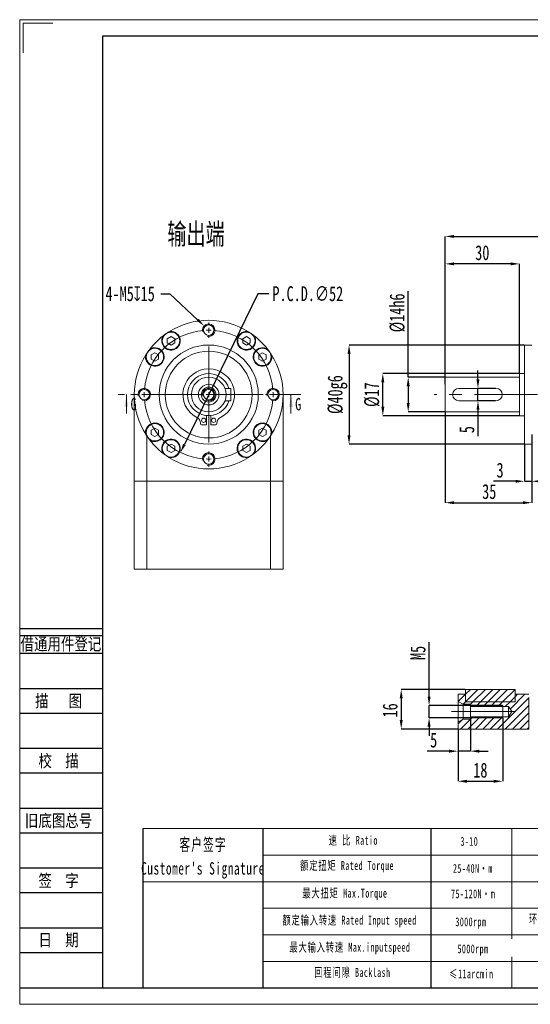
# Model space of a CAD drawing. Header units: millimetres. Extents: x 0 to 283, y 0 to 199.
# Tile 1 of 4: x 0 to 103, y 0 to 199. Entities that reach past the tile are written whole.
import ezdxf
from ezdxf.enums import TextEntityAlignment as Align

# ---------------------------------------------------------------- set-up
doc = ezdxf.new("R2010")
doc.units = ezdxf.units.MM
for name, pattern in [('CENTER2', [28.575, 19.05, -3.175, 3.175, -3.175]), ('CENTERX2', [20.32, 12.7, -2.54, 2.54, -2.54]), ('PHANTOM', [12.7, 6.35, -1.27, 1.27, -1.27, 1.27, -1.27])]:
    doc.linetypes.add(name, pattern=pattern)
for name, color, linetype in [('2细线层', 4, 'Continuous'), ('3中心线层', 1, 'CENTER2'), ('6文字层', 3, 'Continuous'), ('7标注层', 4, 'Continuous')]:
    doc.layers.add(name, color=color, linetype=linetype)
for name, color, linetype, lineweight in [('SLD-0', 7, 'Continuous', 18), ('图框_外框线', 7, 'Continuous', 18), ('尺寸线层', 3, 'Continuous', 18)]:
    doc.layers.add(name, color=color, linetype=linetype, lineweight=lineweight)
doc.styles.add('SLDTEXTSTYLE0', font='txt', dxfattribs={"width": 0.7})
doc.styles.add('SLDTEXTSTYLE2', font='txt', dxfattribs={"width": 0.7})
doc.styles.add('宋体', font='txt', dxfattribs={"width": 0.8})
doc.styles.add('标准', font='txt', dxfattribs={"width": 0.667})
doc.dimstyles.new('SLDDIMSTYLE0', dxfattribs={"dimtxt": 3, "dimasz": 1.8, "dimexe": 0, "dimexo": 0.0625, "dimgap": 0.75, "dimtad": 0, "dimtih": 1, "dimtoh": 1, "dimlfac": 2, "dimrnd": 1e-09, "dimzin": 12, "dimdsep": 46, "dimtxsty": 'SLDTEXTSTYLE2', "dimsah": 1, "dimcen": 0, "dimadec": 0, "dimazin": 3, "dimtfac": 1, "dimtmove": 0, "dimatfit": 3, "dimfxl": 1, "dimfrac": 2, "dimtolj": 1, "dimtzin": 12, "dimarcsym": 0})
doc.dimstyles.new('SLDDIMSTYLE1', dxfattribs={"dimtxt": 3, "dimasz": 1.8, "dimexe": 0, "dimexo": 0.0625, "dimgap": 0.75, "dimtad": 0, "dimtih": 1, "dimtoh": 1, "dimlfac": 2, "dimrnd": 1e-09, "dimzin": 12, "dimdsep": 46, "dimtxsty": 'SLDTEXTSTYLE2', "dimsah": 1, "dimcen": 0, "dimadec": 0, "dimazin": 3, "dimtfac": 1, "dimtofl": 0, "dimtmove": 0, "dimatfit": 3, "dimfxl": 1, "dimfrac": 2, "dimtolj": 1, "dimtzin": 12, "dimarcsym": 0})
doc.dimstyles.new('SLDDIMSTYLE2', dxfattribs={"dimtxt": 3, "dimasz": 1.8, "dimexe": 0, "dimexo": 0.0625, "dimgap": 0.75, "dimtad": 1, "dimlfac": 2, "dimrnd": 1e-09, "dimzin": 12, "dimdsep": 46, "dimtxsty": 'SLDTEXTSTYLE2', "dimsah": 1, "dimcen": 0.09, "dimadec": 0, "dimazin": 3, "dimtfac": 1, "dimtofl": 0, "dimtmove": 0, "dimatfit": 3, "dimfxl": 1, "dimfrac": 2, "dimtolj": 1, "dimarcsym": 0})
doc.dimstyles.new('SLDDIMSTYLE3', dxfattribs={"dimtxt": 3, "dimasz": 1.8, "dimexe": 0, "dimexo": 0.0625, "dimgap": 0.75, "dimtad": 1, "dimlfac": 2, "dimrnd": 1e-09, "dimzin": 12, "dimdsep": 46, "dimtxsty": 'SLDTEXTSTYLE2', "dimcen": 0.09, "dimdle": 3.6, "dimadec": 0, "dimazin": 3, "dimtfac": 1, "dimtofl": 0, "dimtmove": 0, "dimatfit": 3, "dimfxl": 1, "dimfrac": 2, "dimtolj": 1, "dimarcsym": 0})
doc.dimstyles.new('SLDDIMSTYLE5', dxfattribs={"dimtxt": 3, "dimasz": 1.8, "dimexe": 0, "dimexo": 0.0625, "dimgap": 0.75, "dimtad": 1, "dimlfac": 2, "dimrnd": 1e-09, "dimzin": 12, "dimdsep": 46, "dimtxsty": 'SLDTEXTSTYLE2', "dimsah": 1, "dimcen": 0.09, "dimadec": 0, "dimazin": 3, "dimtfac": 1, "dimtmove": 0, "dimatfit": 0, "dimfxl": 1, "dimfrac": 2, "dimtolj": 1, "dimtzin": 12, "dimarcsym": 0})
doc.dimstyles.new('SLDDIMSTYLE7', dxfattribs={"dimtxt": 3, "dimasz": 1.8, "dimexe": 0, "dimexo": 0.0625, "dimgap": 0.75, "dimtad": 1, "dimlfac": 2, "dimrnd": 1e-09, "dimzin": 12, "dimdsep": 46, "dimtxsty": 'SLDTEXTSTYLE2', "dimsah": 1, "dimcen": 0.09, "dimadec": 0, "dimazin": 3, "dimtfac": 1, "dimtofl": 0, "dimtmove": 0, "dimatfit": 3, "dimfxl": 1, "dimfrac": 2, "dimtolj": 1, "dimarcsym": 0})

# ---------------------------------------------------------------- blocks, each defined once
blk = doc.blocks.new('*D75')
at = {"layer": 'Defpoints', "color": 0}
for p in [(43.81, 134.74), (32.42, 111.36)]:
    blk.add_point(p, dxfattribs=at)
at = {"layer": '尺寸线层', "color": 0, "lineweight": -2}
for p, q in [((48.05, 143.42), (33.21, 112.98)), ((50.22, 143.42), (48.05, 143.42))]:
    blk.add_line(p, q, dxfattribs=at)
at = {"layer": '尺寸线层', "color": 0}
blk.add_solid([(32.94, 113.11), (33.48, 112.85), (32.42, 111.36)], dxfattribs=at)
at = {"layer": '尺寸线层', "color": 0, "insert": (50.97, 144.92), "char_height": 3, "attachment_point": 1, "style": 'SLDTEXTSTYLE2'}
blk.add_mtext('\\A1;P.C.D.∅52', dxfattribs=at)
blk = doc.blocks.new('*D76')
at = {"layer": 'Defpoints', "color": 0}
for p in [(37.21, 136.91), (39.03, 135.19)]:
    blk.add_point(p, dxfattribs=at)
at = {"layer": '尺寸线层', "color": 0, "lineweight": -2}
for p, q in [((28.47, 143.42), (30.27, 143.42)), ((30.27, 143.42), (35.89, 138.14))]:
    blk.add_line(p, q, dxfattribs=at)
at = {"layer": '尺寸线层', "color": 0}
blk.add_solid([(35.69, 137.92), (36.1, 138.36), (37.21, 136.91)], dxfattribs=at)
at = {"layer": '尺寸线层', "color": 0, "insert": (17.3, 144.92), "char_height": 3, "attachment_point": 1, "style": 'SLDTEXTSTYLE2'}
blk.add_mtext('\\A1;4-M5{\\fGDT;x}15', dxfattribs=at)
blk = doc.blocks.new('SW_CENTERMARKSYMBOL_0')
at = {"layer": 'SLD-0', "color": 0}
for p, q in [((0, 27), (0, 27.55)), ((0, 26), (0, 26.5)), ((0, 26), (0, 25.5)), ((0, 25), (0, 24.45)), ((0, 14), (0, 22.69)), ((-14, 13), (-14.55, 13)), ((-13, 13), (-13.5, 13)), ((-13, 13), (-12.5, 13)), ((-12, 13), (-11.45, 13)), ((-1, 13), (-9.69, 13)), ((0, 13), (-0.5, 13)), ((0, 13), (0, 13.5)), ((0, 13), (0, 12.5)), ((0, 13), (0.5, 13)), ((0, 12), (0, 3.31)), ((1, 13), (9.69, 13)), ((12, 13), (11.45, 13)), ((13, 13), (12.5, 13)), ((13, 13), (13.5, 13)), ((14, 13), (14.55, 13)), ((0, 1), (0, 1.55)), ((0, 0), (0, 0.5)), ((0, 0), (0, -0.5)), ((0, -1), (0, -1.55))]:
    blk.add_line(p, q, dxfattribs=at)
for start, end in [(94.4074, 175.5926), (90, 92.2037), (87.7963, 90), (4.4074, 85.5926), (177.7963, 180), (180, 182.2037), (184.4074, 265.5926), (274.4074, 355.5926), (0, 2.2037), (357.7963, 0), (267.7963, 270), (270, 272.2037)]:
    blk.add_arc((0, 13), 13, start, end, dxfattribs=at)
blk = doc.blocks.new('*D77')
at = {"layer": 'Defpoints', "color": 0}
for p in [(85.81, 126.55), (78.36, 119.55), (85.81, 119.55)]:
    blk.add_point(p, dxfattribs=at)
at = {"layer": '尺寸线层', "color": 0, "lineweight": -2}
for p, q in [((78.36, 126.55), (78.36, 143.92)), ((85.75, 126.55), (78.36, 126.55)), ((78.36, 124.75), (78.36, 121.35)), ((85.75, 119.55), (78.36, 119.55))]:
    blk.add_line(p, q, dxfattribs=at)
at = {"layer": '尺寸线层', "color": 0}
for points in [[(78.66, 124.75), (78.06, 124.75), (78.36, 126.55)], [(78.06, 121.35), (78.66, 121.35), (78.36, 119.55)]]:
    blk.add_solid(points, dxfattribs=at)
at = {"layer": '尺寸线层', "color": 0, "insert": (74.61, 139.54), "char_height": 3, "attachment_point": 2, "rotation": 90, "style": 'SLDTEXTSTYLE2'}
blk.add_mtext('\\A1;%%c14h6', dxfattribs=at)
blk = doc.blocks.new('*D78')
at = {"layer": 'Defpoints', "color": 0}
for p in [(73.24, 127.3), (100.81, 127.3), (100.81, 118.8)]:
    blk.add_point(p, dxfattribs=at)
at = {"layer": '尺寸线层', "color": 0, "lineweight": -2}
for p, q in [((100.75, 127.3), (73.24, 127.3)), ((73.24, 120.6), (73.24, 125.5)), ((100.75, 118.8), (73.24, 118.8))]:
    blk.add_line(p, q, dxfattribs=at)
at = {"layer": '尺寸线层', "color": 0}
for points in [[(73.54, 125.5), (72.94, 125.5), (73.24, 127.3)], [(72.94, 120.6), (73.54, 120.6), (73.24, 118.8)]]:
    blk.add_solid(points, dxfattribs=at)
at = {"layer": '尺寸线层', "color": 0, "insert": (69.49, 123.05), "char_height": 3, "attachment_point": 2, "rotation": 90, "style": 'SLDTEXTSTYLE2'}
blk.add_mtext('\\A1;%%c17', dxfattribs=at)
blk = doc.blocks.new('*D79')
at = {"layer": 'Defpoints', "color": 0}
for p in [(85.81, 149.44), (100.81, 127.3), (85.81, 125.13)]:
    blk.add_point(p, dxfattribs=at)
at = {"layer": '尺寸线层', "color": 0, "lineweight": -2}
for p, q in [((85.81, 125.19), (85.81, 149.44)), ((99.01, 149.44), (87.61, 149.44)), ((100.81, 127.36), (100.81, 149.44))]:
    blk.add_line(p, q, dxfattribs=at)
at = {"layer": '尺寸线层', "color": 0}
for points in [[(87.61, 149.74), (87.61, 149.14), (85.81, 149.44)], [(99.01, 149.14), (99.01, 149.74), (100.81, 149.44)]]:
    blk.add_solid(points, dxfattribs=at)
at = {"layer": '尺寸线层', "color": 0, "insert": (93.31, 153.19), "char_height": 3, "attachment_point": 2, "style": 'SLDTEXTSTYLE2'}
blk.add_mtext('\\A1;30', dxfattribs=at)
blk = doc.blocks.new('*D80')
at = {"layer": 'Defpoints', "color": 0}
for p in [(160.06, 154.98), (85.81, 126.55), (160.06, 111.01)]:
    blk.add_point(p, dxfattribs=at)
at = {"layer": '尺寸线层', "color": 0, "lineweight": -2}
for p, q in [((85.81, 126.61), (85.81, 154.98)), ((87.61, 154.98), (158.26, 154.98)), ((160.06, 111.07), (160.06, 154.98))]:
    blk.add_line(p, q, dxfattribs=at)
at = {"layer": '尺寸线层', "color": 0}
for points in [[(87.61, 155.28), (87.61, 154.68), (85.81, 154.98)], [(158.26, 154.68), (158.26, 155.28), (160.06, 154.98)]]:
    blk.add_solid(points, dxfattribs=at)
at = {"layer": '尺寸线层', "color": 0, "insert": (122.86, 158.73), "char_height": 3, "attachment_point": 2, "style": 'SLDTEXTSTYLE2'}
blk.add_mtext('\\A1;148.5', dxfattribs=at)
blk = doc.blocks.new('*D90')
at = {"layer": 'Defpoints', "color": 0}
for p in [(92.43, 124.3), (96.06, 124.3), (96.06, 121.8)]:
    blk.add_point(p, dxfattribs=at)
at = {"layer": '尺寸线层', "color": 0, "lineweight": -2}
for p, q in [((92.43, 126.1), (92.43, 127.9)), ((96, 124.3), (92.43, 124.3)), ((92.43, 121.8), (92.43, 124.3)), ((96, 121.8), (92.43, 121.8)), ((92.43, 120), (92.43, 114.66))]:
    blk.add_line(p, q, dxfattribs=at)
at = {"layer": '尺寸线层', "color": 0}
for points in [[(92.13, 126.1), (92.73, 126.1), (92.43, 124.3)], [(92.73, 120), (92.13, 120), (92.43, 121.8)]]:
    blk.add_solid(points, dxfattribs=at)
at = {"layer": '尺寸线层', "color": 0, "insert": (88.68, 115.98), "char_height": 3, "attachment_point": 2, "rotation": 90, "style": 'SLDTEXTSTYLE2'}
blk.add_mtext('\\A1;5', dxfattribs=at)
blk = doc.blocks.new('*D91')
at = {"layer": 'Defpoints', "color": 0}
for p in [(85.81, 119.55), (103.31, 115.04), (103.31, 101.24)]:
    blk.add_point(p, dxfattribs=at)
at = {"layer": '尺寸线层', "color": 0, "lineweight": -2}
for p, q in [((85.81, 119.49), (85.81, 101.24)), ((103.31, 114.98), (103.31, 101.24)), ((87.61, 101.24), (101.51, 101.24))]:
    blk.add_line(p, q, dxfattribs=at)
at = {"layer": '尺寸线层', "color": 0}
for points in [[(87.61, 101.54), (87.61, 100.94), (85.81, 101.24)], [(101.51, 100.94), (101.51, 101.54), (103.31, 101.24)]]:
    blk.add_solid(points, dxfattribs=at)
at = {"layer": '尺寸线层', "color": 0, "insert": (94.71, 104.99), "char_height": 3, "attachment_point": 2, "style": 'SLDTEXTSTYLE2'}
blk.add_mtext('\\A1;35', dxfattribs=at)
blk = doc.blocks.new('*D92')
at = {"layer": 'Defpoints', "color": 0}
for p in [(103.31, 115.04), (101.81, 113.05), (103.31, 105.56)]:
    blk.add_point(p, dxfattribs=at)
at = {"layer": '尺寸线层', "color": 0, "lineweight": -2}
for p, q in [((103.31, 114.98), (103.31, 105.56)), ((101.81, 112.99), (101.81, 105.56)), ((100.01, 105.56), (95.58, 105.56)), ((101.81, 105.56), (103.31, 105.56)), ((105.11, 105.56), (106.91, 105.56))]:
    blk.add_line(p, q, dxfattribs=at)
at = {"layer": '尺寸线层', "color": 0}
for points in [[(100.01, 105.26), (100.01, 105.86), (101.81, 105.56)], [(105.11, 105.86), (105.11, 105.26), (103.31, 105.56)]]:
    blk.add_solid(points, dxfattribs=at)
at = {"layer": '尺寸线层', "color": 0, "insert": (96.89, 109.31), "char_height": 3, "attachment_point": 2, "style": 'SLDTEXTSTYLE2'}
blk.add_mtext('\\A1;3', dxfattribs=at)
blk = doc.blocks.new('*D95')
at = {"layer": 'Defpoints', "color": 0}
for p in [(101.81, 133.05), (66.43, 113.05), (101.81, 113.05)]:
    blk.add_point(p, dxfattribs=at)
at = {"layer": '尺寸线层', "color": 0, "lineweight": -2}
for p, q in [((101.75, 133.05), (66.43, 133.05)), ((66.43, 131.25), (66.43, 114.85)), ((101.75, 113.05), (66.43, 113.05))]:
    blk.add_line(p, q, dxfattribs=at)
at = {"layer": '尺寸线层', "color": 0}
for points in [[(66.73, 131.25), (66.13, 131.25), (66.43, 133.05)], [(66.13, 114.85), (66.73, 114.85), (66.43, 113.05)]]:
    blk.add_solid(points, dxfattribs=at)
at = {"layer": '尺寸线层', "color": 0, "insert": (62.11, 123.05), "char_height": 3, "attachment_point": 2, "rotation": 90, "style": 'SLDTEXTSTYLE2'}
blk.add_mtext('\\A1;%%c40g6', dxfattribs=at)
blk = doc.blocks.new('SW_HATCH_0')
at = {"color": 0, "linetype": 'Continuous', "lineweight": 0}
for p, q in [((0, 0), (-0.01, -0.01)), ((2.5, 1), (1.49, 0)), ((3.99, 1), (1.49, -1.5)), ((5.49, 1), (2.99, -1.5)), ((6.99, 1), (4.49, -1.5)), ((8.48, 1), (5.98, -1.5)), ((9.98, 1), (7.48, -1.5)), ((11.48, 1), (8.98, -1.5)), ((13.47, 0), (10.5, -2.97)), ((11.97, 0), (11.49, -0.48)), ((1.49, 0), (0.04, -1.45)), ((1.49, -1.5), (0.99, -2)), ((2.99, -1.5), (2.49, -2)), ((4.49, -1.5), (3.54, -2.45)), ((5.98, -1.5), (5.03, -2.45)), ((7.48, -1.5), (6.53, -2.45)), ((14.23, -0.73), (7.97, -7)), ((8.98, -1.5), (8.03, -2.45)), ((10.47, -1.5), (9.52, -2.45)), ((11.49, -0.48), (10.47, -1.5)), ((14.23, -2.23), (9.46, -7)), ((14.23, -3.73), (10.96, -7)), ((0.98, -5.01), (-0.01, -5.99)), ((2.48, -5), (0.48, -7)), ((4.43, -4.55), (1.98, -7)), ((2.93, -4.55), (2.49, -4.99)), ((5.93, -4.55), (3.48, -7)), ((7.42, -4.55), (4.97, -7)), ((8.92, -4.55), (6.47, -7)), ((14.23, -5.22), (12.46, -7)), ((14.23, -6.72), (13.95, -7))]:
    blk.add_line(p, q, dxfattribs=at)
blk = doc.blocks.new('*D104')
at = {"layer": 'Defpoints', "color": 0}
for p in [(89.92, 63.56), (76.95, 55.56), (88.42, 55.56)]:
    blk.add_point(p, dxfattribs=at)
at = {"layer": '尺寸线层', "color": 0, "lineweight": -2}
for p, q in [((89.86, 63.56), (76.95, 63.56)), ((76.95, 61.76), (76.95, 57.36)), ((88.36, 55.56), (76.95, 55.56))]:
    blk.add_line(p, q, dxfattribs=at)
at = {"layer": '尺寸线层', "color": 0}
for points in [[(77.25, 61.76), (76.65, 61.76), (76.95, 63.56)], [(76.65, 57.36), (77.25, 57.36), (76.95, 55.56)]]:
    blk.add_solid(points, dxfattribs=at)
at = {"layer": '尺寸线层', "color": 0, "insert": (73.2, 59.32), "char_height": 3, "attachment_point": 2, "rotation": 90, "style": 'SLDTEXTSTYLE2'}
blk.add_mtext('\\A1;16', dxfattribs=at)
blk = doc.blocks.new('*D105')
at = {"layer": 'Defpoints', "color": 0}
for p in [(90.92, 57.56), (88.42, 55.56), (88.42, 51.09)]:
    blk.add_point(p, dxfattribs=at)
at = {"layer": '尺寸线层', "color": 0, "lineweight": -2}
for p, q in [((90.92, 57.5), (90.92, 51.09)), ((88.42, 55.5), (88.42, 51.09)), ((86.62, 51.09), (82.19, 51.09)), ((90.92, 51.09), (88.42, 51.09)), ((92.72, 51.09), (94.52, 51.09))]:
    blk.add_line(p, q, dxfattribs=at)
at = {"layer": '尺寸线层', "color": 0}
for points in [[(86.62, 50.79), (86.62, 51.39), (88.42, 51.09)], [(92.72, 51.39), (92.72, 50.79), (90.92, 51.09)]]:
    blk.add_solid(points, dxfattribs=at)
at = {"layer": '尺寸线层', "color": 0, "insert": (83.5, 54.84), "char_height": 3, "attachment_point": 2, "style": 'SLDTEXTSTYLE2'}
blk.add_mtext('\\A1;5', dxfattribs=at)
blk = doc.blocks.new('*D106')
at = {"layer": 'Defpoints', "color": 0}
for p in [(82.57, 60.31), (97.42, 60.31), (97.42, 57.81)]:
    blk.add_point(p, dxfattribs=at)
at = {"layer": '尺寸线层', "color": 0, "lineweight": -2}
for p, q in [((82.57, 62.11), (82.57, 73.06)), ((97.36, 60.31), (82.57, 60.31)), ((82.57, 57.81), (82.57, 60.31)), ((97.36, 57.81), (82.57, 57.81)), ((82.57, 56.01), (82.57, 54.21))]:
    blk.add_line(p, q, dxfattribs=at)
at = {"layer": '尺寸线层', "color": 0}
for points in [[(82.27, 62.11), (82.87, 62.11), (82.57, 60.31)], [(82.87, 56.01), (82.27, 56.01), (82.57, 57.81)]]:
    blk.add_solid(points, dxfattribs=at)
at = {"layer": '尺寸线层', "color": 0, "insert": (78.82, 70.92), "char_height": 3, "attachment_point": 2, "rotation": 90, "style": 'SLDTEXTSTYLE2'}
blk.add_mtext('\\A1;M5', dxfattribs=at)
blk = doc.blocks.new('*D107')
at = {"layer": 'Defpoints', "color": 0}
for p in [(97.42, 57.81), (88.42, 55.56), (97.42, 45.01)]:
    blk.add_point(p, dxfattribs=at)
at = {"layer": '尺寸线层', "color": 0, "lineweight": -2}
for p, q in [((97.42, 57.75), (97.42, 45.01)), ((88.42, 55.5), (88.42, 45.01)), ((90.22, 45.01), (95.62, 45.01))]:
    blk.add_line(p, q, dxfattribs=at)
at = {"layer": '尺寸线层', "color": 0}
for points in [[(90.22, 45.31), (90.22, 44.71), (88.42, 45.01)], [(95.62, 44.71), (95.62, 45.31), (97.42, 45.01)]]:
    blk.add_solid(points, dxfattribs=at)
at = {"layer": '尺寸线层', "color": 0, "insert": (92.92, 48.76), "char_height": 3, "attachment_point": 2, "style": 'SLDTEXTSTYLE2'}
blk.add_mtext('\\A1;18', dxfattribs=at)

msp = doc.modelspace()

# ---------------------------------------------------------------- linework, layer by layer
at = {"color": 7, "linetype": 'Continuous', "lineweight": 15}
for p, q in [((29.773919, 134.333735), (30.518701, 134.763735)), ((29.773919, 133.473735), (29.773919, 134.333735)), ((30.518701, 133.043735), (29.773919, 133.473735)), ((30.518701, 134.763735), (31.263483, 134.333735)), ((31.263483, 133.473735), (30.518701, 133.043735)), ((31.263483, 134.333735), (31.263483, 133.473735)), ((45.718477, 134.763735), (44.973695, 134.333735)), ((44.973695, 134.333735), (44.973695, 133.473735)), ((44.973695, 133.473735), (45.718477, 133.043735)), ((46.463259, 134.333735), (45.718477, 134.763735)), ((45.718477, 133.043735), (46.463259, 133.473735)), ((46.463259, 133.473735), (46.463259, 134.333735)), ((26.520042, 131.079858), (27.264824, 131.509858)), ((27.264824, 131.509858), (28.009606, 131.079858)), ((48.972353, 131.509858), (48.227572, 131.079858)), ((49.717135, 131.079858), (48.972353, 131.509858)), ((103.313437, 133.049971), (101.813437, 133.049971)), ((101.813437, 123.049971), (101.813437, 133.049971)), ((26.520042, 130.219858), (26.520042, 131.079858)), ((27.264824, 129.789858), (26.520042, 130.219858)), ((28.009606, 130.219858), (27.264824, 129.789858)), ((28.009606, 131.079858), (28.009606, 130.219858)), ((48.227572, 131.079858), (48.227572, 130.219858)), ((48.227572, 130.219858), (48.972353, 129.789858)), ((48.972353, 129.789858), (49.717135, 130.219858)), ((49.717135, 130.219858), (49.717135, 131.079858)), ((101.813437, 127.299971), (100.813437, 127.299971)), ((100.813437, 123.049971), (100.813437, 127.299971)), ((100.813437, 126.549971), (85.813437, 126.549971)), ((85.813437, 123.049971), (85.813437, 126.549971)), ((42.618589, 124.299971), (41.387763, 124.299971)), ((42.618589, 124.299971), (42.618589, 121.799971)), ((96.063437, 124.299971), (88.563437, 124.299971)), ((23.118589, 105.549971), (23.118589, 123.049971)), ((42.618589, 121.799971), (41.387763, 121.799971)), ((53.118589, 123.049971), (53.118589, 105.549971)), ((85.813437, 119.549971), (85.813437, 123.049971)), ((88.563437, 121.799971), (96.063437, 121.799971)), ((100.813437, 118.799971), (100.813437, 123.049971)), ((101.813437, 113.049971), (101.813437, 123.049971)), ((85.813437, 119.549971), (100.813437, 119.549971)), ((36.443589, 117.301329), (36.443589, 117.171274)), ((37.693589, 116.921274), (37.693589, 118.821274)), ((38.543589, 118.821274), (38.543589, 116.921274)), ((39.793589, 117.171274), (39.793589, 117.301329)), ((100.813437, 118.799971), (101.813437, 118.799971)), ((27.264824, 116.310083), (26.520042, 115.880083)), ((26.520042, 115.880083), (26.520042, 115.020083)), ((28.009606, 115.880083), (27.264824, 116.310083)), ((28.009606, 115.020083), (28.009606, 115.880083)), ((36.693589, 116.921274), (37.693589, 116.921274)), ((38.543589, 116.921274), (39.543589, 116.921274)), ((48.227572, 115.880083), (48.972353, 116.310083)), ((48.227572, 115.020083), (48.227572, 115.880083)), ((48.972353, 116.310083), (49.717135, 115.880083)), ((49.717135, 115.880083), (49.717135, 115.020083)), ((25.618589, 114.758409), (25.618589, 105.549971)), ((26.520042, 115.020083), (27.264824, 114.590083)), ((27.264824, 114.590083), (28.009606, 115.020083)), ((48.972353, 114.590083), (48.227572, 115.020083)), ((49.717135, 115.020083), (48.972353, 114.590083)), ((50.618589, 105.549971), (50.618589, 114.758409)), ((30.518701, 113.056206), (29.773919, 112.626206)), ((29.773919, 112.626206), (29.773919, 111.766206)), ((29.773919, 111.766206), (30.518701, 111.336206)), ((31.263483, 112.626206), (30.518701, 113.056206)), ((30.518701, 111.336206), (31.263483, 111.766206)), ((31.263483, 111.766206), (31.263483, 112.626206)), ((44.973695, 112.626206), (45.718477, 113.056206)), ((44.973695, 111.766206), (44.973695, 112.626206)), ((45.718477, 111.336206), (44.973695, 111.766206)), ((45.718477, 113.056206), (46.463259, 112.626206)), ((46.463259, 111.766206), (45.718477, 111.336206)), ((46.463259, 112.626206), (46.463259, 111.766206)), ((101.813437, 113.049971), (103.313437, 113.049971)), ((23.337812, 105.549971), (23.118589, 105.549971)), ((23.118589, 87.799971), (23.118589, 105.549971)), ((23.337812, 105.549971), (25.399365, 105.549971)), ((25.618589, 105.549971), (25.399365, 105.549971)), ((50.618589, 105.549971), (25.618589, 105.549971)), ((25.658653, 105.549971), (25.658653, 87.799971)), ((25.658653, 105.549971), (50.578525, 105.549971)), ((50.578525, 87.799971), (50.578525, 105.549971)), ((50.837812, 105.549971), (50.618589, 105.549971)), ((50.837812, 105.549971), (52.899365, 105.549971)), ((53.118589, 105.549971), (52.899365, 105.549971)), ((53.118589, 105.549971), (53.118589, 87.799971)), ((23.118589, 87.799971), (25.658653, 87.799971)), ((25.658653, 87.799971), (50.578525, 87.799971)), ((50.578525, 87.799971), (53.118589, 87.799971)), ((89.923278, 62.56274), (88.423278, 62.56274)), ((88.423278, 61.14009), (88.423278, 62.56274)), ((89.923278, 63.562739), (89.923278, 61.06274)), ((89.923278, 63.562739), (99.923278, 63.562739)), ((89.923278, 61.06274), (89.923278, 62.56274)), ((99.923278, 61.06274), (99.923278, 63.562739)), ((102.662683, 62.56274), (99.923278, 62.56274)), ((99.923278, 62.56274), (99.923278, 61.06274)), ((88.423278, 61.14009), (89.423277, 60.562739)), ((88.423278, 56.985389), (88.423278, 61.14009)), ((89.423277, 60.562739), (90.923276, 60.562739)), ((89.423277, 57.562739), (89.423277, 60.562739)), ((89.923278, 61.06274), (99.923278, 61.06274)), ((90.923276, 60.562739), (90.923276, 60.112739)), ((90.923276, 60.112739), (98.623278, 60.112739)), ((90.923276, 60.112739), (90.923276, 58.01274)), ((98.623278, 60.112739), (99.254182, 59.062739)), ((98.623278, 60.112739), (98.623278, 58.01274)), ((90.923276, 58.01274), (90.923276, 57.562739)), ((98.623278, 58.01274), (90.923276, 58.01274)), ((99.254182, 59.062739), (98.623278, 58.01274)), ((89.423277, 57.562739), (88.423278, 56.985389)), ((88.423278, 55.562739), (88.423278, 56.985389)), ((90.923276, 57.562739), (89.423277, 57.562739)), ((88.423278, 55.562739), (102.662683, 55.562739))]:
    msp.add_line(p, q, dxfattribs=at)
at = {"color": 7, "linetype": 'Continuous', "lineweight": 0}
for p, q in [((21.518589, 119.249971), (21.518589, 123.049971)), ((54.718589, 119.249971), (54.718589, 123.049971))]:
    msp.add_line(p, q, dxfattribs=at)
at = {"color": 7, "linetype": 'PHANTOM', "lineweight": 0}
msp.add_line((102.662683, 55.562739), (102.662683, 62.56274), dxfattribs=at)
for p, q in [((49.053949, 35.4614), (49.053949, 3.339912)), ((82.959048, 35.4614), (82.959048, 3.339912))]:
    msp.add_line(p, q)
at = {"color": 7, "linetype": 'Continuous', "lineweight": 15}
for centre, radius in [((30.518701, 133.903735), 1.75), ((38.118589, 136.049971), 1.05), ((45.718477, 133.903735), 1.75), ((27.264824, 130.649858), 1.75), ((38.118589, 123.049971), 10), ((38.118589, 123.049971), 8.75), ((48.972353, 130.649858), 1.75), ((38.118589, 123.049971), 3.5), ((25.118589, 123.049971), 1.05), ((38.118589, 123.049971), 2.07735), ((38.118589, 123.049971), 1.5), ((38.118589, 123.049971), 1.05), ((51.118589, 123.049971), 1.05), ((37.118589, 117.871274), 0.425), ((39.118589, 117.871274), 0.425), ((27.264824, 115.450083), 1.75), ((48.972353, 115.450083), 1.75), ((30.518701, 112.196206), 1.75), ((45.718477, 112.196206), 1.75), ((38.118589, 110.049971), 1.05)]:
    msp.add_circle(centre, radius, dxfattribs=at)
for centre, radius, start, end in [((38.118589, 123.049971), 15, 57.73602046, 122.26397954), ((30.518701, 133.903735), 1.875, 147.44989475, 102.55010525), ((38.118589, 123.049971), 15, 125, 127.73602046), ((38.118589, 123.049971), 15, 122.26397954, 125), ((45.718477, 133.903735), 1.875, 77.44989475, 32.55010525), ((38.118589, 123.049971), 15, 55, 57.73602046), ((38.118589, 123.049971), 15, 52.26397954, 55), ((38.118589, 123.049971), 15, 127.73602046, 142.26397954), ((38.118589, 123.049971), 15, 37.73602046, 52.26397954), ((27.264824, 130.649858), 1.875, 167.44989475, 122.55010525), ((38.118589, 123.049971), 15, 145, 147.73602046), ((38.118589, 123.049971), 15, 142.26397954, 145), ((48.972353, 130.649858), 1.875, 57.44989475, 12.55010525), ((38.118589, 123.049971), 15, 35, 37.73602046), ((38.118589, 123.049971), 15, 32.26397954, 35), ((38.118589, 123.049971), 15, 147.73602046, 212.26397954), ((38.118589, 123.049971), 15, 327.73602046, 32.26397954), ((38.118589, 123.049971), 5.2, 296.96771554, 243.03228446), ((38.118589, 123.049971), 4.25, 17.10463518, 342.89536482), ((88.563437, 123.049971), 1.25, 90, 270), ((96.063437, 123.049971), 1.25, 270, 90), ((27.264824, 115.450083), 1.875, 237.44989475, 192.55010525), ((35.193589, 117.301329), 1.25, 0, 63.03228446), ((41.043589, 117.301329), 1.25, 116.96771554, 180), ((48.972353, 115.450083), 1.875, 347.44989475, 302.55010525), ((36.693589, 117.171274), 0.25, 180, 270), ((39.543589, 117.171274), 0.25, 270, 0), ((38.118589, 123.049971), 15, 212.26397954, 215), ((38.118589, 123.049971), 15, 215, 217.73602046), ((38.118589, 123.049971), 15, 217.73602046, 232.26397954), ((30.518701, 112.196206), 1.875, 257.44989475, 212.55010525), ((45.718477, 112.196206), 1.875, 327.44989475, 282.55010525), ((38.118589, 123.049971), 15, 307.73602046, 322.26397954), ((38.118589, 123.049971), 15, 322.26397954, 325), ((38.118589, 123.049971), 15, 325, 327.73602046), ((38.118589, 123.049971), 15, 232.26397954, 235), ((38.118589, 123.049971), 15, 235, 237.73602046), ((38.118589, 123.049971), 15, 237.73602046, 302.26397954), ((38.118589, 123.049971), 15, 302.26397954, 305), ((38.118589, 123.049971), 15, 305, 307.73602046)]:
    msp.add_arc(centre, radius, start, end, dxfattribs=at)
at = {"color": 7, "linetype": 'Continuous', "lineweight": 0}
for points in [[(21.518589, 123.049971), (21.118589, 120.549971), (21.918589, 120.549971)], [(54.718589, 123.049971), (54.318589, 120.549971), (55.118589, 120.549971)]]:
    msp.add_solid(points, dxfattribs=at)
at = {"layer": '2细线层'}
for p, q in [((0.086776, 75.84384), (16.727019, 75.84384)), ((0.086776, 74.422302), (16.727019, 74.422302)), ((0.086776, 70.868457), (16.727019, 70.868457)), ((0.086776, 63.760767), (16.727019, 63.760767)), ((0.086776, 58.785384), (16.727019, 58.785384)), ((0.086776, 51.677695), (16.727019, 51.677695)), ((0.086776, 46.702312), (16.727019, 46.702312)), ((0.086776, 39.594622), (16.727019, 39.594622)), ((0.086776, 34.619239), (16.727019, 34.619239)), ((0.086776, 27.511549), (16.727019, 27.511549)), ((0.086776, 22.536166), (16.727019, 22.536166)), ((0.086776, 15.428477), (16.727019, 15.428477)), ((0.086776, 10.453094), (16.727019, 10.453094)), ((0.086776, 3.345404), (16.727019, 3.345404))]:
    msp.add_line(p, q, dxfattribs=at)
at = {"layer": '3中心线层', "linetype": 'PHANTOM', "lineweight": 0}
msp.add_line((56.718589, 123.049971), (19.518589, 123.049971), dxfattribs=at)
at = {"layer": '3中心线层', "linetype": 'CENTERX2', "lineweight": 0}
msp.add_line((145.063437, 123.049971), (83.622748, 123.049971), dxfattribs=at)
at = {"layer": '7标注层', "color": 0}
msp.add_line((24.823304, 35.4614), (24.823304, 3.345404), dxfattribs=at)
at = {"layer": 'SLD-0'}
for p, q in [((90.923276, 60.312739), (97.423278, 60.312739)), ((97.423278, 57.81274), (97.423278, 60.312739)), ((90.923276, 57.81274), (97.423278, 57.81274)), ((99.295123, 35.4614), (99.295123, 3.349057))]:
    msp.add_line(p, q, dxfattribs=at)
at = {"layer": 'SLD-0', "linetype": 'CENTERX2', "lineweight": 0}
msp.add_line((87.110326, 59.062739), (101.01888, 59.062739), dxfattribs=at)
at = {"layer": 'SLD-0'}
for centre in [(38.118589, 136.049971), (25.118589, 123.049971), (38.118589, 123.049971), (51.118589, 123.049971), (38.118589, 110.049971)]:
    msp.add_arc(centre, 1.25, 255, 195, dxfattribs=at)
at = {"layer": '图框_外框线'}
for p, q in [((24.823304, 35.4614), (277.668518, 35.4614)), ((49.053949, 30.102833), (191.158153, 30.102833)), ((24.823304, 24.744267), (277.668518, 24.744267)), ((49.053949, 19.3857), (277.668518, 19.3857))]:
    msp.add_line(p, q, dxfattribs=at)
at = {"layer": '图框_外框线', "color": 3}
msp.add_lwpolyline([(0, 0), (281.013922, 0), (281.013922, 198.716987), (0, 198.716987)], close=True, dxfattribs=at)
msp.add_lwpolyline([(0.669081, 192.02618), (0.669081, 198.047907), (6.690808, 198.047907)], dxfattribs=at)
at = {"layer": '图框_外框线', "color": 3, "lineweight": 25}
msp.add_lwpolyline([(16.727019, 3.345404), (277.668518, 3.345404), (277.668518, 195.371584), (16.727019, 195.371584)], close=True, dxfattribs=at)

# ---------------------------------------------------------------- block references
at = {"color": 7, "linetype": 'Continuous', "lineweight": 0}
msp.add_blockref('SW_HATCH_0', (88.429902, 62.56274), dxfattribs=at)
at = {"layer": '3中心线层'}
msp.add_blockref('SW_CENTERMARKSYMBOL_0', (38.118589, 110.049971), dxfattribs=at)

# ---------------------------------------------------------------- texts
at = {"color": 7, "linetype": 'Continuous', "char_height": 2.5, "attachment_point": 1, "style": 'SLDTEXTSTYLE2'}
for insert in [(22.364892, 122.372355), (55.564892, 122.372355)]:
    msp.add_mtext('G', dxfattribs=dict(at, insert=insert))
at = {"layer": '6文字层', "color": 3, "style": '宋体', "width": 0.8}
for s, p in [('借通用件登记', (8.316662, 72.739617)), ('描   图', (7.842407, 61.273076)), ('校  描', (7.842407, 49.190003)), ('旧底图总号', (7.842407, 37.10693)), ('签  字', (7.842407, 25.023858)), ('日  期', (7.846839, 13.011724))]:
    msp.add_text(s, height=2.4876914, dxfattribs=at).set_placement(p, align=Align.MIDDLE)
at = {"layer": 'SLD-0', "insert": (29.787931, 157.601221), "char_height": 4.2333333, "attachment_point": 1, "style": 'SLDTEXTSTYLE0'}
msp.add_mtext('输出端', dxfattribs=at)
at = {"layer": 'SLD-0', "color": 1, "attachment_point": 2, "line_spacing_factor": 1.15057, "style": '标准'}
for s, insert, char_height, width in [("\\T1.1;客户签字\\PCustomer's Signature", (36.980392, 33.478689), 2.50066434, 31.10852228), ('\\T1.1;速 比 Ratio', (67.276921, 33.987947), 1.78618882, 14.59478925), ('\\T1.1;\\pxqc;3-10', (90.685831, 33.781924), 1.78618882, 7.59450155), ('\\T1.1;额定扭矩 Rated Torque', (66.0214, 28.906623), 1.78618882, 31.71329301), ('\\T1.1;25-40N·m', (91.394267, 28.320854), 1.78618882, 14.79433133), ('\\T1.1;最大扭矩 Max.Torque', (65.581967, 23.323439), 1.78618882, 21.08418494), ('\\T1.1;75-120N·m', (91.457649, 23.190149), 1.78618882, 17.76446106), ('\\T1.1;额定输入转速 Rated Input speed', (66.523608, 17.865717), 1.78618882, 28.03128112), ('{\\T1.1;环境温度 Enviromental Temperature}', (117.510368, 18.135531), 1.78618882, 86.82693629), ('\\T1.1;3000rpm', (90.994762, 17.540804), 1.78618882, 12.30756535), ('\\T1.1;最大输入转速 Max.inputspeed ', (66.586384, 12.407999), 1.78618882, 28.19321753), ('\\T1.1;5000rpm', (91.421057, 12.086816), 1.78618882, 39.05646355), ('\\T1.1;回程间隙 Backlash', (67.088592, 7.326676), 1.78618882, 22.86026397), ('\\T1.1;≤11arcmin ', (91.094434, 7.030761), 1.78618882, 13.74022905)]:
    msp.add_mtext(s, dxfattribs=dict(at, insert=insert, char_height=char_height, width=width))

# ---------------------------------------------------------------- dimensions: what is measured, and where the dimension line sits
at = {"layer": '尺寸线层'}
for base, p1, p2, dimstyle, picture, middle in [((160.063437, 154.981254), (85.813437, 126.549971), (160.063437, 111.009922), 'SLDDIMSTYLE3', '*D80', (122.864258, 154.981254)), ((85.813437, 149.441204), (100.813437, 127.299971), (85.813437, 125.127321), 'SLDDIMSTYLE3', '*D79', (93.313437, 149.441204)), ((103.313437, 101.244191), (85.813437, 119.549971), (103.313437, 115.042658), 'SLDDIMSTYLE3', '*D91', (94.706718, 101.244191)), ((103.313437, 105.55642), (101.813437, 113.049971), (103.313437, 115.042658), 'SLDDIMSTYLE5', '*D92', (96.894442, 105.55642)), ((97.423277, 45.009714), (88.423277, 55.562739), (97.423277, 57.812739), 'SLDDIMSTYLE3', '*D107', (92.923277, 45.009714)), ((88.423277, 51.09432), (90.923277, 57.562739), (88.423277, 55.562739), 'SLDDIMSTYLE5', '*D105', (83.504283, 51.09432))]:
    dim = msp.add_linear_dim(base=base, p1=p1, p2=p2, dimstyle=dimstyle, dxfattribs=at)
    dim.commit()
    dim.dimension.update_dxf_attribs({"geometry": picture, "text_midpoint": middle, "dimtype": 160})
for base, p1, p2, text, dimstyle, picture, middle in [((78.36428, 119.549971), (85.813437, 126.549971), (85.813437, 119.549971), '%%c<>h6', 'SLDDIMSTYLE2', '*D77', (78.36428, 139.535102)), ((66.426933, 113.049971), (101.813437, 133.049971), (101.813437, 113.049971), '%%c<>g6', 'SLDDIMSTYLE7', '*D95', (66.426933, 123.049971)), ((73.235204, 127.299971), (100.813437, 118.799971), (100.813437, 127.299971), '%%c<>', 'SLDDIMSTYLE3', '*D78', (73.235204, 123.049971)), ((82.574183, 60.312739), (97.423277, 57.812739), (97.423277, 60.312739), 'M<>', 'SLDDIMSTYLE5', '*D106', (82.574183, 70.916248))]:
    dim = msp.add_linear_dim(base=base, p1=p1, p2=p2, angle=90, text=text, dimstyle=dimstyle, dxfattribs=at)
    dim.commit()
    dim.dimension.update_dxf_attribs({"geometry": picture, "text_midpoint": middle, "dimtype": 160})
dim = msp.add_diameter_dim_2p(p1=(39.030073, 135.194578), p2=(37.207105, 136.905363), text='4-M<>{\\fGDT;x}15', dimstyle='SLDDIMSTYLE1', override={"dimpost": '<>'}, dxfattribs=at)
dim.commit()
dim.dimension.update_dxf_attribs({"geometry": '*D76', "text_midpoint": (22.512018, 143.415195), "dimtype": 163})
dim = msp.add_diameter_dim_2p(p1=(43.814864, 134.735536), p2=(32.422313, 111.364405), text='P.C.D.<>', dimstyle='SLDDIMSTYLE0', dxfattribs=at)
dim.commit()
dim.dimension.update_dxf_attribs({"geometry": '*D75', "text_midpoint": (57.599783, 143.415195), "dimtype": 163})
for base, p1, p2, dimstyle, picture, middle in [((92.430819, 124.299971), (96.063437, 121.799971), (96.063437, 124.299971), 'SLDDIMSTYLE5', '*D90', (92.430819, 115.97764)), ((76.950355, 55.562739), (89.923277, 63.562739), (88.423278, 55.562739), 'SLDDIMSTYLE3', '*D104', (76.950355, 59.324734))]:
    dim = msp.add_linear_dim(base=base, p1=p1, p2=p2, angle=90, dimstyle=dimstyle, dxfattribs=at)
    dim.commit()
    dim.dimension.update_dxf_attribs({"geometry": picture, "text_midpoint": middle, "dimtype": 160})

# ---------------------------------------------------------------- next in the draw order: texts
at = {"layer": 'SLD-0', "color": 1, "insert": (142.762743, 12.31294), "char_height": 1.78618882, "width": 86.82693629, "attachment_point": 2, "line_spacing_factor": 1.15057, "style": '标准', "bg_fill": 2}
msp.add_mtext('{\\T1.1;\\f宋体|b0|i0|c0|p2;0.13-0.16\\f宋体|b0|i0|c134|p2;kg.cm²}', dxfattribs=at)

# ---------------------------------------------------------------- next in the draw order: linework, layer by layer
at = {"layer": '图框_外框线'}
for p, q in [((49.053949, 14.027134), (277.668518, 14.027134)), ((49.053949, 8.668567), (277.668518, 8.668567))]:
    msp.add_line(p, q, dxfattribs=at)

doc.saveas('drawing.dxf')
